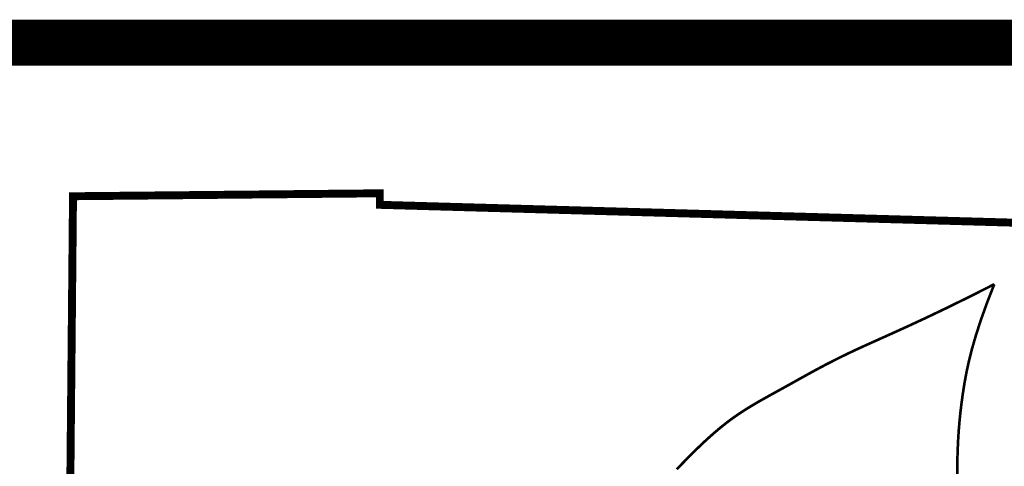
# Model space of a CAD drawing. Extents: x 0 to 8.5, y -11 to 0.
# Tile 137 of 144: x 6.529 to 7.387, y -8.869 to -8.48. Entities that reach past the tile are written whole.
import ezdxf

# ---------------------------------------------------------------- set-up
doc = ezdxf.new("R2010")
doc.units = 0
doc.header["$MEASUREMENT"] = 0
for name, color, linetype in [('BELMONT-BORDER', 5, 'CONTINUOUS'), ('BORDER', 252, 'CONTINUOUS'), ('FACE', 160, 'CONTINUOUS')]:
    doc.layers.add(name, color=color, linetype=linetype)

msp = doc.modelspace()

# ---------------------------------------------------------------- linework, layer by layer
at = {"layer": 'BELMONT-BORDER', "color": 7, "const_width": 0.00691}
msp.add_lwpolyline([(6.56667, -9.56911), (6.57547, -8.6337), (6.8428, -8.63114), (6.84293, -8.64116), (7.65818, -8.66408), (7.65825, -8.64987), (7.80864, -8.65284)], dxfattribs=at)
at = {"layer": 'BORDER', "color": 7, "const_width": 0.04}
msp.add_lwpolyline([(0.5, -8.50001), (8, -8.50001)], dxfattribs=at)
at = {"layer": 'FACE', "color": 7, "const_width": 0.0023}
for points in [[(7.3783, -8.71031), (7.35563, -8.72174), (7.33565, -8.73153), (7.31808, -8.7399), (7.30264, -8.74706), (7.28903, -8.75324), (7.27698, -8.75865), (7.26618, -8.76349), (7.25636, -8.76799), (7.24727, -8.77233), (7.2388, -8.77654), (7.23086, -8.78063), (7.2234, -8.78459), (7.21634, -8.78844), (7.2096, -8.79217), (7.20311, -8.7958), (7.19681, -8.79931), (7.19062, -8.80272), (7.18453, -8.80607), (7.17856, -8.80939), (7.17268, -8.81272), (7.16692, -8.81611), (7.16126, -8.81959), (7.15571, -8.8232), (7.15026, -8.82698), (7.14492, -8.83097), (7.13969, -8.83513), (7.13456, -8.83945), (7.12954, -8.84389), (7.12462, -8.84842), (7.11981, -8.85301), (7.11511, -8.85763), (7.11051, -8.86225), (7.10601, -8.86685), (7.1016, -8.87148)], [(7.3783, -8.71031), (7.37189, -8.72679), (7.3666, -8.74157), (7.3623, -8.75485), (7.35885, -8.76681), (7.35613, -8.77765), (7.354, -8.78756), (7.35232, -8.79673), (7.35096, -8.80537), (7.34982, -8.81364), (7.34885, -8.82165), (7.34805, -8.82951), (7.34739, -8.8373), (7.34688, -8.84512), (7.3465, -8.85307), (7.34623, -8.86123), (7.34607, -8.86972), (7.34599, -8.87858)]]:
    msp.add_lwpolyline(points, dxfattribs=at)

doc.saveas('drawing.dxf')
